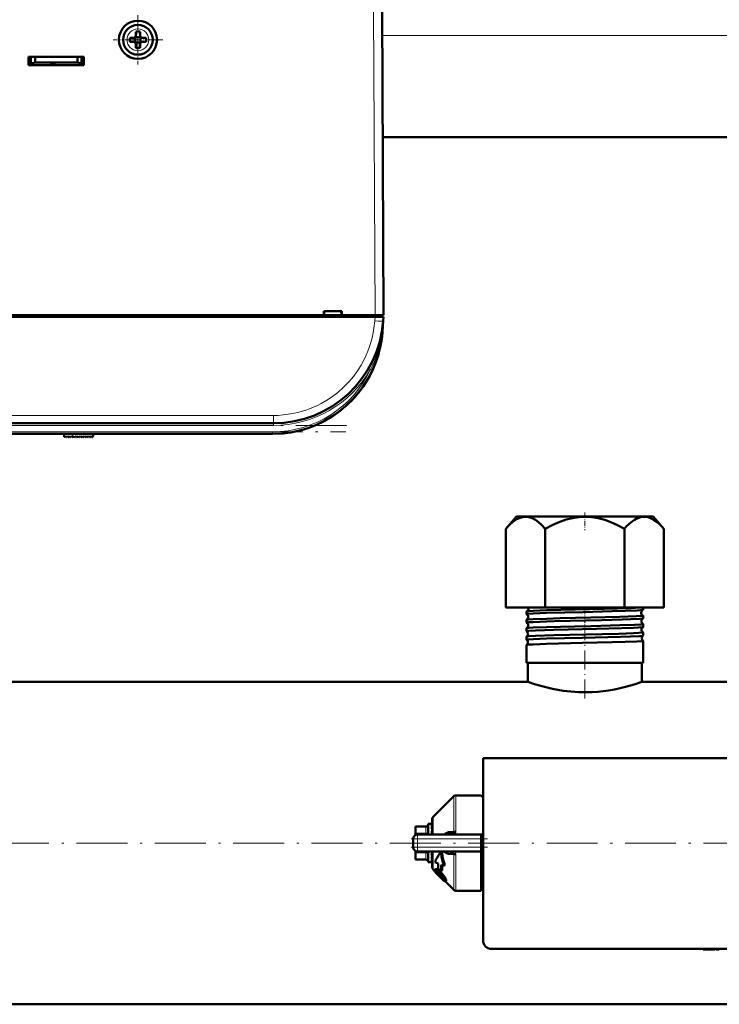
# Model space of a CAD drawing. Extents: x -1358 to 1757, y -1516 to 612.
# Tile 3 of 82: x 3 to 169, y -1511 to -1279. Entities that reach past the tile are written whole.
import ezdxf

# ---------------------------------------------------------------- set-up
doc = ezdxf.new("R2010")
doc.units = 0
doc.linetypes.add('DASHDOT', pattern=[18.5, 12, -3, 0.5, -3])

msp = doc.modelspace()

# ---------------------------------------------------------------- linework, layer by layer
at = {"color": 7, "linetype": 'DASHDOT', "lineweight": 18, "ltscale": 0.292499}
msp.add_line((31.29, -1277.67), (31.29, -1289.37), dxfattribs=at)
at = {"color": 7, "lineweight": 18}
for p, q in [((86.91, -1276.47), (87.29, -1348.52)), ((31.31, -1280.95), (31.29, -1280.95)), ((184.64, -1282.52), (88.94, -1282.52)), ((28.72, -1283.5), (28.72, -1283.52)), ((33.86, -1283.55), (33.86, -1283.52)), ((31.27, -1286.09), (31.29, -1286.09)), ((87.2, -1349.84), (87.27, -1348.92)), ((87.3, -1348.52), (87.3, -1348.92)), ((89.2, -1349.89), (89.2, -1349.84)), ((86.21, -1361.28), (86.53, -1361.43)), ((86.53, -1361.43), (86.66, -1361.49)), ((-109.68, -1372.16), (63.26, -1372.16)), ((63.26, -1372.16), (63.26, -1374.02)), ((63.26, -1374.52), (-109.68, -1374.52)), ((63.26, -1374.52), (63.26, -1374.02)), ((-109.51, -1376.02), (63.09, -1376.02)), ((15.86, -1377.25), (15.8, -1376.52)), ((63.09, -1376.02), (63.09, -1376.52)), ((105.83, -1470.49), (105.83, -1462.03)), ((106.33, -1461.82), (106.33, -1470.44)), ((101, -1466.86), (101, -1471.07)), ((99.29, -1469.32), (96.79, -1469.32)), ((96.79, -1470.76), (99.29, -1470.76)), ((99.29, -1469.19), (99.29, -1469.32)), ((99.29, -1470.76), (99.29, -1469.32)), ((99.29, -1470.76), (99.29, -1471.07)), ((97.29, -1472.07), (96.29, -1472.07)), ((97.29, -1472.07), (97.29, -1471.07)), ((97.29, -1472.07), (97.29, -1474.07)), ((112.29, -1472.07), (97.29, -1472.07)), ((97.29, -1474.07), (96.29, -1474.07)), ((99.29, -1475.38), (96.79, -1475.38)), ((97.29, -1474.07), (112.29, -1474.07)), ((97.29, -1475.07), (97.29, -1474.07)), ((99.29, -1475.07), (99.29, -1475.38)), ((99.29, -1476.83), (99.29, -1475.38)), ((101, -1479.28), (101, -1475.07)), ((96.79, -1476.83), (99.29, -1476.83)), ((99.29, -1476.83), (99.29, -1476.96)), ((105.83, -1484.12), (105.83, -1475.66)), ((106.33, -1475.71), (106.33, -1484.32)), ((101.76, -1479.22), (101.6, -1479.38)), ((101.76, -1479.74), (101.67, -1479.83)), ((101.94, -1479.95), (101.8, -1480.1)), ((102.52, -1479.71), (102.36, -1479.87)), ((102.25, -1480.34), (102.11, -1480.48)), ((102.7, -1480.81), (102.55, -1480.95)), ((103.13, -1481.22), (102.98, -1481.37)), ((103.3, -1480.53), (103.14, -1480.68)), ((103.59, -1481.66), (103.48, -1481.77)), ((103.85, -1481.32), (103.7, -1481.48)), ((104.07, -1481.86), (103.92, -1482.01))]:
    msp.add_line(p, q, dxfattribs=at)
at = {"color": 7, "lineweight": 50}
for p, q in [((88.91, -1276.47), (89.29, -1348.52)), ((30.79, -1281.6), (30.79, -1282.52)), ((31.79, -1281.6), (31.79, -1282.52)), ((30.29, -1283.02), (29.37, -1283.02)), ((30.29, -1284.02), (29.37, -1284.02)), ((30.66, -1282.89), (30.64, -1282.88)), ((30.66, -1284.16), (30.64, -1284.17)), ((31.93, -1282.89), (30.66, -1282.89)), ((30.66, -1284.16), (30.66, -1282.89)), ((31.93, -1284.16), (30.66, -1284.16)), ((30.79, -1285.44), (30.79, -1284.52)), ((31.79, -1285.44), (31.79, -1284.52)), ((31.94, -1282.88), (31.93, -1282.89)), ((31.93, -1282.89), (31.93, -1284.16)), ((31.93, -1284.16), (31.94, -1284.17)), ((32.29, -1283.02), (33.21, -1283.02)), ((33.21, -1284.02), (32.29, -1284.02)), ((5.49, -1289.52), (5.49, -1287.52)), ((5.49, -1287.52), (18.49, -1287.52)), ((5.49, -1289.02), (5.99, -1289.02)), ((18.49, -1289.52), (5.49, -1289.52)), ((5.99, -1287.52), (5.99, -1289.08)), ((5.99, -1289.08), (6.99, -1288.91)), ((5.99, -1289.52), (5.99, -1289.08)), ((10.59, -1289.52), (5.99, -1289.52)), ((6.99, -1288.91), (6.99, -1287.52)), ((6.99, -1288.91), (16.99, -1288.91)), ((10.59, -1289.52), (10.59, -1289.31)), ((10.59, -1289.31), (10.59, -1289.52)), ((11.79, -1289.31), (10.59, -1289.31)), ((10.59, -1289.31), (10.59, -1289.52)), ((11.79, -1289.52), (11.79, -1289.31)), ((17.99, -1289.52), (11.79, -1289.52)), ((16.99, -1287.52), (16.99, -1288.91)), ((16.99, -1288.91), (17.99, -1289.08)), ((17.99, -1287.52), (17.99, -1289.08)), ((17.99, -1289.02), (18.49, -1289.02)), ((17.99, -1289.08), (17.99, -1289.52)), ((18.49, -1287.52), (18.49, -1289.52)), ((184.51, -1306.52), (89.07, -1306.52)), ((89.18, -1326.52), (89.17, -1325.97)), ((75.14, -1348.52), (75.14, -1347.52)), ((75.14, -1347.52), (79.44, -1347.52)), ((75.29, -1347.52), (75.23, -1348.52)), ((75.29, -1347.52), (75.23, -1348.52)), ((79.29, -1347.52), (79.36, -1348.52)), ((79.44, -1347.52), (79.44, -1348.52)), ((87.27, -1348.92), (-133.69, -1348.92)), ((-19.56, -1348.52), (75.14, -1348.52)), ((75.14, -1348.52), (75.23, -1348.52)), ((75.19, -1348.52), (79.39, -1348.52)), ((79.35, -1348.52), (75.23, -1348.52)), ((79.36, -1348.52), (79.44, -1348.52)), ((79.44, -1348.52), (87.29, -1348.52)), ((87.27, -1348.92), (89.26, -1348.92)), ((87.29, -1348.52), (89.29, -1348.52)), ((87.3, -1348.52), (88.99, -1348.52)), ((88.99, -1348.92), (88.99, -1348.52)), ((89.2, -1349.84), (89.02, -1352.34)), ((89.26, -1348.92), (89.2, -1349.84)), ((87.41, -1359.7), (87.41, -1359.7)), ((87.41, -1359.7), (87.41, -1359.71)), ((86.13, -1362.56), (86.28, -1362.28)), ((86.13, -1362.56), (86.18, -1362.48)), ((79.22, -1370.92), (79.28, -1370.86)), ((79.36, -1370.8), (79.23, -1370.9)), ((79.42, -1370.75), (79.43, -1370.74)), ((80.8, -1369.56), (80.82, -1369.54)), ((79.22, -1370.92), (79.22, -1370.91)), ((63.26, -1374.02), (-109.68, -1374.02)), ((63.09, -1376.52), (-109.51, -1376.52)), ((13.84, -1377.11), (13.79, -1376.52)), ((14.01, -1377.17), (14.16, -1377.02)), ((14.16, -1377.02), (14.3, -1377.23)), ((14.46, -1377.24), (14.67, -1377.02)), ((14.67, -1377.02), (14.81, -1377.23)), ((14.97, -1377.24), (15.18, -1377.02)), ((15.18, -1377.02), (15.32, -1377.23)), ((15.48, -1377.24), (15.69, -1377.02)), ((15.69, -1377.02), (15.83, -1377.23)), ((16.2, -1377.02), (15.99, -1377.24)), ((16.34, -1377.23), (16.2, -1377.02)), ((16.71, -1377.02), (16.5, -1377.24)), ((16.85, -1377.23), (16.71, -1377.02)), ((17.22, -1377.02), (17.01, -1377.24)), ((17.36, -1377.23), (17.22, -1377.02)), ((17.73, -1377.02), (17.52, -1377.24)), ((17.87, -1377.23), (17.73, -1377.02)), ((18.24, -1377.02), (18.03, -1377.24)), ((18.38, -1377.23), (18.24, -1377.02)), ((18.75, -1377.02), (18.54, -1377.24)), ((18.89, -1377.23), (18.75, -1377.02)), ((19.26, -1377.02), (19.05, -1377.24)), ((19.4, -1377.23), (19.26, -1377.02)), ((19.77, -1377.02), (19.56, -1377.24)), ((19.91, -1377.23), (19.77, -1377.02)), ((20.28, -1377.02), (20.07, -1377.24)), ((20.42, -1377.22), (20.28, -1377.02)), ((20.75, -1377.02), (20.58, -1377.22)), ((20.79, -1376.52), (20.75, -1377.02)), ((120.66, -1396.02), (118.11, -1398.89)), ((150.94, -1396.02), (120.66, -1396.02)), ((152.92, -1396.02), (150.94, -1396.02)), ((152.92, -1396.02), (155.47, -1398.89)), ((118.11, -1417.52), (118.11, -1398.89)), ((127.45, -1417.52), (127.45, -1398.89)), ((146.13, -1417.52), (146.13, -1398.89)), ((155.47, -1417.52), (155.47, -1398.89)), ((118.11, -1417.52), (127.45, -1417.52)), ((123.03, -1419.04), (123.03, -1418.41)), ((127.45, -1417.52), (146.13, -1417.52)), ((146.13, -1417.52), (155.47, -1417.52)), ((150.55, -1418.03), (150.55, -1417.52)), ((150.55, -1420.05), (150.55, -1419.4)), ((123.03, -1421.06), (123.03, -1420.39)), ((150.55, -1422.07), (150.55, -1421.39)), ((123.03, -1423.08), (123.03, -1422.38)), ((150.55, -1424.09), (150.55, -1423.37)), ((123.03, -1425.1), (123.03, -1424.36)), ((123.03, -1430.52), (123.03, -1426.33)), ((150.55, -1430.52), (150.55, -1425.34)), ((123.61, -1430.52), (123.03, -1430.52)), ((123.34, -1435.02), (123.34, -1430.52)), ((150.55, -1430.52), (123.61, -1430.52)), ((150.24, -1435.02), (150.24, -1430.52)), ((123.34, -1435.02), (0.94, -1435.02)), ((272.64, -1435.02), (150.24, -1435.02)), ((196.79, -1453.07), (112.79, -1453.07)), ((112.79, -1453.07), (112.79, -1496.07)), ((101, -1466.86), (105.83, -1462.03)), ((106.33, -1461.82), (112.29, -1461.82)), ((112.29, -1462), (112.29, -1461.82)), ((112.79, -1462), (112.29, -1462)), ((100.79, -1471.07), (100.79, -1467.36)), ((96.79, -1469.19), (96.79, -1469.32)), ((99.29, -1469.19), (96.79, -1469.19)), ((96.79, -1470.76), (96.79, -1469.32)), ((96.79, -1470.76), (96.79, -1471.21)), ((99.79, -1468.57), (99.79, -1471.07)), ((100.62, -1468.57), (99.79, -1468.57)), ((100.61, -1468.57), (100.62, -1468.57)), ((100.79, -1468.57), (100.61, -1468.57)), ((100.79, -1468.72), (100.61, -1468.72)), ((100.79, -1469.14), (100.61, -1469.14)), ((100.79, -1469.81), (100.61, -1469.81)), ((100.79, -1470.69), (100.61, -1470.69)), ((100.79, -1470.22), (100.77, -1470.69)), ((100.79, -1469.54), (100.78, -1469.81)), ((100.79, -1469.62), (100.78, -1469.81)), ((100.78, -1469.66), (100.79, -1469.69)), ((100.78, -1470.47), (100.79, -1470.53)), ((104.43, -1470.5), (105.83, -1470.49)), ((96.29, -1474.07), (96.29, -1472.07)), ((96.44, -1471.55), (96.45, -1471.53)), ((97.29, -1471.07), (112.29, -1471.07)), ((100.74, -1471.07), (100.79, -1470.8)), ((100.79, -1471.01), (100.79, -1471.07)), ((104.63, -1471.07), (104.61, -1471.07)), ((112.29, -1471.07), (112.29, -1472.07)), ((112.29, -1471.07), (112.79, -1471.07)), ((112.29, -1472.07), (112.29, -1474.07)), ((96.44, -1474.6), (96.45, -1474.61)), ((96.79, -1475.02), (96.79, -1474.94)), ((96.79, -1475.38), (96.79, -1475.02)), ((96.79, -1476.83), (96.79, -1475.38)), ((97.29, -1475.07), (112.29, -1475.07)), ((99.79, -1475.07), (99.79, -1475.32)), ((99.79, -1475.32), (99.79, -1477.57)), ((100.75, -1475.32), (100.79, -1475.13)), ((100.79, -1475.68), (100.76, -1475.29)), ((100.79, -1475.55), (100.77, -1475.23)), ((100.79, -1478.79), (100.79, -1475.07)), ((103.1, -1475.32), (102.86, -1475.07)), ((104.63, -1475.07), (104.61, -1475.07)), ((112.29, -1474.07), (112.29, -1475.07)), ((112.29, -1484.32), (112.29, -1475.07)), ((96.79, -1476.83), (96.79, -1476.96)), ((99.29, -1476.96), (96.79, -1476.96)), ((100.72, -1477.57), (99.79, -1477.57)), ((100.79, -1475.96), (100.61, -1475.96)), ((100.79, -1476.73), (100.61, -1476.73)), ((100.79, -1477.27), (100.61, -1477.27)), ((100.79, -1477.54), (100.61, -1477.54)), ((100.79, -1476.25), (100.78, -1476.1)), ((100.79, -1476.35), (100.78, -1476.12)), ((102.2, -1477.9), (101.4, -1477.59)), ((105.83, -1475.66), (104.43, -1475.64)), ((105.83, -1475.66), (105.83, -1475.62)), ((101.39, -1479.67), (101, -1479.28)), ((101.53, -1479.24), (101.38, -1479.39)), ((101.8, -1480.1), (101.67, -1479.83)), ((102.91, -1479.69), (102.2, -1479.18)), ((103.07, -1479.53), (102.91, -1479.69)), ((102.93, -1478.18), (103.57, -1478.42)), ((103.76, -1478.24), (103.57, -1478.42)), ((101.69, -1480.12), (101.66, -1480.14)), ((101.68, -1480.12), (101.66, -1480.14)), ((102.57, -1480.97), (102.55, -1480.95)), ((102.7, -1480.81), (102.72, -1480.83)), ((103.48, -1481.77), (102.98, -1481.37)), ((103.13, -1481.22), (103.55, -1481.58)), ((105.83, -1484.12), (103.87, -1482.16)), ((104.06, -1481.99), (103.91, -1482.14)), ((112.29, -1481.59), (112.29, -1481.82)), ((112.76, -1481.59), (112.29, -1481.59)), ((106.33, -1484.32), (112.29, -1484.32)), ((112.79, -1484.14), (112.29, -1484.14)), ((114.79, -1498.07), (194.79, -1498.07)), ((164.72, -1498.07), (164.72, -1498.17)), ((166.22, -1498.17), (164.72, -1498.17)), ((166.22, -1498.07), (166.22, -1498.17)), ((166.22, -1498.17), (167.58, -1498.17)), ((167.58, -1498.07), (167.58, -1498.17)), ((167.79, -1498.17), (167.79, -1498.07)), ((167.79, -1498.17), (168.55, -1498.17)), ((416.79, -1511.12), (-143.21, -1511.12))]:
    msp.add_line(p, q, dxfattribs=at)
at = {"color": 7, "linetype": 'DASHDOT', "lineweight": 18, "ltscale": 0.2925}
msp.add_line((37.14, -1283.52), (25.44, -1283.52), dxfattribs=at)
at = {"color": 7, "linetype": 'DASHDOT', "lineweight": 18, "ltscale": 0.012015}
msp.add_line((87.3, -1348.48), (87.3, -1348.96), dxfattribs=at)
at = {"color": 7, "linetype": 'DASHDOT', "lineweight": 18}
for p, q in [((80.56, -1374.52), (-126.98, -1374.52)), ((-126.77, -1376.02), (80.35, -1376.02)), ((472.79, -1473.07), (-199.21, -1473.07))]:
    msp.add_line(p, q, dxfattribs=at)
at = {"color": 7, "linetype": 'DASHDOT', "lineweight": 18, "ltscale": 0.028003}
msp.add_line((15.87, -1377.37), (15.78, -1376.26), dxfattribs=at)
at = {"color": 7, "linetype": 'DASHDOT', "lineweight": 18, "ltscale": 0.103619}
msp.add_line((136.79, -1395.09), (136.79, -1399.24), dxfattribs=at)
at = {"color": 7, "linetype": 'DASHDOT', "lineweight": 18, "ltscale": 0.042801}
msp.add_line((136.79, -1419.09), (136.79, -1417.38), dxfattribs=at)
at = {"color": 7, "linetype": 'DASHDOT', "lineweight": 18, "ltscale": 0.047443}
msp.add_line((136.79, -1421.13), (136.79, -1419.23), dxfattribs=at)
at = {"color": 7, "linetype": 'DASHDOT', "lineweight": 18, "ltscale": 0.048502}
msp.add_line((136.79, -1423.15), (136.79, -1421.21), dxfattribs=at)
at = {"color": 7, "linetype": 'DASHDOT', "lineweight": 18, "ltscale": 0.049722}
msp.add_line((136.79, -1425.18), (136.79, -1423.19), dxfattribs=at)
at = {"color": 7, "linetype": 'DASHDOT', "lineweight": 18, "ltscale": 0.37103}
msp.add_line((136.79, -1438.94), (136.79, -1424.1), dxfattribs=at)
at = {"color": 7, "linetype": 'DASHDOT', "lineweight": 18, "ltscale": 0.45}
msp.add_line((95.79, -1472.07), (113.79, -1472.07), dxfattribs=at)
at = {"color": 7, "linetype": 'DASHDOT', "lineweight": 18, "ltscale": 0.060016}
msp.add_line((97.29, -1471.87), (97.29, -1474.27), dxfattribs=at)
at = {"color": 7, "linetype": 'DASHDOT', "lineweight": 18, "ltscale": 0.450015}
msp.add_line((113.79, -1474.07), (95.79, -1474.07), dxfattribs=at)
at = {"color": 7, "lineweight": 18}
for points in [[(63.26, -1372.16), (64.4, -1372.14), (65.57, -1372.05), (67.29, -1371.82), (69.04, -1371.46), (70.89, -1370.92), (71.82, -1370.59), (72.74, -1370.21), (73.65, -1369.8), (74.55, -1369.34), (75.9, -1368.56), (77.22, -1367.69), (78.49, -1366.71), (79.83, -1365.52), (81.09, -1364.23), (82.24, -1362.86), (83.27, -1361.41), (83.98, -1360.27), (84.62, -1359.11), (85.19, -1357.92), (85.57, -1357.02), (85.91, -1356.11), (86.27, -1354.97), (86.58, -1353.84), (86.83, -1352.68), (87.02, -1351.54), (87.2, -1349.84)], [(103.46, -1471.07), (103.72, -1470.8), (104.02, -1470.6), (104.22, -1470.53), (104.43, -1470.5)], [(106.1, -1471.07), (106.24, -1470.84), (106.32, -1470.58), (106.33, -1470.44)], [(104.43, -1475.64), (104.17, -1475.6), (103.92, -1475.49), (103.67, -1475.31), (103.46, -1475.07)], [(105.83, -1475.62), (105.81, -1475.51), (105.7, -1475.37)]]:
    msp.add_lwpolyline(points, dxfattribs=at)
at = {"color": 7, "lineweight": 50}
for points in [[(118.11, -1398.89), (118.99, -1397.97), (119.81, -1397.26), (120.59, -1396.74), (121.33, -1396.37), (122.09, -1396.15), (122.84, -1396.08), (123.58, -1396.17), (124.35, -1396.42), (125.13, -1396.83), (125.86, -1397.35), (126.63, -1398.03), (127.45, -1398.89)], [(127.45, -1398.89), (129.21, -1397.97), (130.86, -1397.26), (132.41, -1396.74), (133.9, -1396.37), (135.41, -1396.15), (136.91, -1396.08), (138.4, -1396.17), (139.93, -1396.42), (141.5, -1396.83), (142.95, -1397.35), (144.49, -1398.03), (146.13, -1398.89)], [(150.99, -1396.09), (150.46, -1396.1), (149.91, -1396.19), (149.37, -1396.37), (148.95, -1396.55), (148.52, -1396.79), (147.63, -1397.43), (146.67, -1398.31), (146.13, -1398.89)], [(150.99, -1396.09), (151.71, -1396.2), (152.45, -1396.45), (153.2, -1396.86), (154, -1397.44), (154.84, -1398.22), (155.47, -1398.89)], [(123.03, -1419.04), (123.03, -1419.04), (123.04, -1419.03), (123.05, -1419.03), (123.1, -1419.01), (123.61, -1418.95)], [(123.05, -1418.39), (123.15, -1418.37), (123.61, -1418.32)], [(123.61, -1418.32), (124.61, -1418.26), (127.71, -1418.14), (134.48, -1417.97), (141.33, -1417.81), (147.7, -1417.62), (149.78, -1417.52)], [(123.61, -1418.95), (124.6, -1418.89), (127.71, -1418.77), (136.39, -1418.55), (143.23, -1418.38), (146.38, -1418.29), (149.16, -1418.18), (150.05, -1418.12), (150.44, -1418.07), (150.53, -1418.05)], [(123.61, -1420.3), (124.61, -1420.24), (127.72, -1420.13), (130.95, -1420.04), (138.22, -1419.86), (145.09, -1419.69), (148.92, -1419.56), (150.08, -1419.49), (150.5, -1419.43), (150.53, -1419.42), (150.54, -1419.41), (150.55, -1419.41), (150.55, -1419.4)], [(123.03, -1421.06), (123.03, -1421.06), (123.04, -1421.05), (123.05, -1421.04), (123.09, -1421.03), (123.61, -1420.97)], [(123.05, -1420.38), (123.15, -1420.35), (123.61, -1420.3)], [(123.61, -1420.97), (124.6, -1420.91), (127.71, -1420.79), (129.53, -1420.73), (140.83, -1420.46), (145.63, -1420.33), (147.64, -1420.26), (149.7, -1420.17), (150.45, -1420.09), (150.54, -1420.07)], [(123.61, -1422.28), (124.6, -1422.22), (127.71, -1422.11), (134.38, -1421.94), (138.28, -1421.85), (145.07, -1421.68), (148.49, -1421.56), (150.07, -1421.47), (150.47, -1421.42), (150.53, -1421.4), (150.55, -1421.39), (150.55, -1421.39), (150.55, -1421.39)], [(123.03, -1423.08), (123.03, -1423.08), (123.04, -1423.07), (123.05, -1423.06), (123.1, -1423.05), (123.61, -1422.99)], [(123.04, -1422.36), (123.06, -1422.35), (123.14, -1422.34), (123.61, -1422.28)], [(123.04, -1424.34), (123.06, -1424.33), (123.13, -1424.32), (123.61, -1424.26)], [(123.61, -1422.99), (125.14, -1422.9), (129.46, -1422.76), (139.53, -1422.51), (145.44, -1422.36), (148.36, -1422.25), (149.44, -1422.2), (150.37, -1422.12), (150.51, -1422.1), (150.54, -1422.08)], [(123.61, -1424.26), (125.14, -1424.18), (129.47, -1424.04), (140.86, -1423.77), (144.8, -1423.66), (148.29, -1423.55), (149.53, -1423.49), (150.43, -1423.41), (150.51, -1423.39), (150.54, -1423.38), (150.55, -1423.37), (150.55, -1423.37), (150.55, -1423.37)], [(123.61, -1425.01), (124.61, -1424.95), (127.72, -1424.83), (136.22, -1424.61), (145.21, -1424.39), (147.57, -1424.31), (149.7, -1424.21), (150.41, -1424.14), (150.52, -1424.12), (150.54, -1424.1)], [(123.03, -1425.1), (123.03, -1425.1), (123.04, -1425.09), (123.05, -1425.09), (123.1, -1425.07), (123.61, -1425.01)], [(123.04, -1426.32), (123.06, -1426.31), (123.13, -1426.29), (123.61, -1426.24)], [(123.61, -1426.24), (124.61, -1426.18), (127.72, -1426.06), (136.23, -1425.85), (143.24, -1425.68), (146.31, -1425.6), (149.05, -1425.49), (150.07, -1425.43), (150.38, -1425.39), (150.53, -1425.36), (150.54, -1425.35), (150.55, -1425.35), (150.55, -1425.35), (150.55, -1425.34)], [(150.24, -1435.02), (148.44, -1435.62), (146.38, -1436.21), (145.15, -1436.51), (143.8, -1436.8), (142.37, -1437.04), (141.13, -1437.22), (139.85, -1437.35), (138.56, -1437.44), (137.26, -1437.48), (135.37, -1437.45), (133.51, -1437.33), (131.7, -1437.12), (130.39, -1436.91), (129.14, -1436.67), (127.55, -1436.3), (126.13, -1435.92), (124.94, -1435.56), (123.34, -1435.02)], [(104.43, -1470.5), (104.39, -1470.68), (104.31, -1470.84), (104.2, -1470.97), (104.07, -1471.05), (103.94, -1471.07)], [(105.83, -1470.49), (105.83, -1470.54), (105.8, -1470.65), (105.72, -1470.76), (105.61, -1470.84), (105.34, -1470.97), (105.11, -1471.03), (104.63, -1471.07)], [(102.85, -1475.07), (102.97, -1476.22), (103.22, -1477.33), (103.57, -1478.42)], [(103.1, -1475.32), (103.23, -1476.31), (103.45, -1477.29), (103.76, -1478.24)], [(104.43, -1475.64), (104.39, -1475.47), (104.31, -1475.31), (104.2, -1475.18), (104.07, -1475.1), (103.94, -1475.07)], [(101.02, -1479.31), (101.11, -1479.49), (101.3, -1479.74), (101.66, -1480.14)], [(101.35, -1479.54), (101.35, -1479.43), (101.38, -1479.39)], [(101.85, -1480.31), (101.55, -1479.95), (101.38, -1479.65), (101.35, -1479.54)], [(101.38, -1479.39), (101.42, -1479.37), (101.54, -1479.36), (101.6, -1479.38)], [(101.53, -1479.24), (101.58, -1479.21), (101.63, -1479.21), (101.76, -1479.22)], [(101.6, -1479.38), (101.95, -1479.54), (102.36, -1479.87)], [(101.68, -1479.76), (101.71, -1479.74), (101.74, -1479.74), (101.83, -1479.76)], [(101.76, -1479.22), (102.02, -1479.34), (102.34, -1479.56), (102.52, -1479.71)], [(101.83, -1479.76), (101.96, -1479.83), (102.2, -1480), (102.35, -1480.12)], [(103.1, -1481.57), (102.45, -1480.94), (101.85, -1480.31)], [(103.6, -1481.79), (103.59, -1481.8), (103.57, -1481.8), (103.55, -1481.8), (103.48, -1481.77)], [(103.86, -1482.16), (103.79, -1482.14), (103.58, -1482)], [(103.7, -1481.48), (103.84, -1481.75), (103.92, -1482.01)], [(103.85, -1481.32), (104.02, -1481.69), (104.07, -1481.86)], [(103.92, -1482.01), (103.93, -1482.08), (103.93, -1482.11), (103.91, -1482.14)], [(104.07, -1481.86), (104.08, -1481.95), (104.06, -1481.99), (104.06, -1481.99)]]:
    msp.add_lwpolyline(points, dxfattribs=at)
msp.add_circle((31.29, -1283.52), 4.5, dxfattribs=at)
for centre, radius, start, end in [((31.29, -1283.52), 3.5, 90, 360), ((31.29, -1283.52), 3.5, 360, 90), ((30.29, -1282.52), 0.5, 270, 360), ((31.29, -1298.73), 17.14, 89.9996, 91.6715), ((31.29, -1298.69), 17.1, 88.3267, 90.0022), ((32.29, -1282.52), 0.5, 180, 270), ((46.5, -1283.52), 17.13, 178.3286, 181.6729), ((30.29, -1284.52), 0.5, 0, 90), ((32.29, -1284.52), 0.5, 90, 180), ((16.12, -1283.52), 17.1, 359.9978, 1.6733), ((16.12, -1283.52), 17.1, 358.3267, 0.0022), ((31.29, -1268.32), 17.14, 268.3285, 270.0004), ((31.29, -1268.35), 17.1, 269.9978, 271.6733), ((87.18, -1327.02), 2, 0.3, 0.7878), ((63.26, -1348.02), 26, 270, 356), ((63.09, -1350.52), 26, 270, 356), ((63.01, -1350.51), 26.08, 346.9169, 352.1515), ((62.78, -1350.49), 26.31, 352.5155, 355.9841), ((63.09, -1350.52), 26, 270, 344.3815), ((63.09, -1350.52), 26, 313.5793, 331.8315), ((63.13, -1350.54), 25.95, 332.4099, 334.5584), ((63.13, -1350.54), 25.95, 332.4099, 334.5584), ((63.37, -1350.83), 25.58, 311.6184, 312.943), ((13.94, -1377.1), 0.1, 185, 315), ((14.38, -1377.17), 0.1, 215, 315), ((14.89, -1377.17), 0.1, 215, 315), ((15.4, -1377.17), 0.1, 215, 315), ((15.91, -1377.17), 0.1, 215, 315), ((16.42, -1377.17), 0.1, 215, 315), ((16.93, -1377.17), 0.1, 215, 315), ((17.44, -1377.17), 0.1, 215, 315), ((17.95, -1377.17), 0.1, 215, 315), ((18.47, -1377.17), 0.1, 215, 315), ((18.98, -1377.17), 0.1, 215, 315), ((19.49, -1377.17), 0.1, 215, 315), ((20, -1377.17), 0.1, 215, 315), ((20.5, -1377.16), 0.1, 215, 319.585), ((123.06, -1418.42), 0.0278, 99.8888, 157.2501), ((123.05, -1419.04), 0.023, 198.497, 256.0469), ((122.76, -1417.72), 0.734, 293.8071, 1.6502), ((122.72, -1419.72), 0.735, 1.1927, 63.5307), ((122.75, -1417.72), 0.742, 1.3913, 15.2829), ((150.84, -1418.72), 0.734, 115.1355, 178.7909), ((150.84, -1418.72), 0.735, 178.3444, 244.8899), ((150.53, -1418.03), 0.0255, 281.9756, 339.4578), ((150.53, -1419.41), 0.0249, 20.7025, 78.1587), ((123.05, -1420.4), 0.0224, 103.8407, 161.4677), ((123.05, -1421.06), 0.0193, 194.9216, 251.8641), ((122.68, -1421.72), 0.736, 1.2379, 60.72), ((122.68, -1421.72), 0.736, 299.2564, 1.5602), ((122.72, -1419.72), 0.735, 296.4553, 1.5963), ((150.88, -1420.72), 0.735, 117.8637, 178.7498), ((150.88, -1420.72), 0.736, 178.3982, 242.1575), ((150.53, -1420.05), 0.021, 285.9649, 343.3265), ((150.53, -1421.39), 0.0204, 16.7452, 74.117), ((123.05, -1422.38), 0.0186, 108.0163, 164.9751), ((123.05, -1423.08), 0.0165, 191.922, 247.5699), ((122.65, -1423.72), 0.737, 1.2852, 57.7422), ((122.65, -1423.72), 0.738, 302.2299, 1.5282), ((150.92, -1422.72), 0.737, 120.753, 178.7158), ((150.92, -1422.72), 0.737, 178.4427, 239.2628), ((150.95, -1424.72), 0.738, 123.782, 178.6861), ((150.53, -1422.07), 0.0178, 290.2333, 346.6242), ((150.53, -1423.37), 0.0171, 13.4089, 69.8655), ((150.54, -1424.09), 0.0155, 294.6871, 349.4179), ((123.05, -1424.36), 0.0159, 112.3224, 168.044), ((123.05, -1425.1), 0.0146, 189.5149, 243.0417), ((123.05, -1426.33), 0.0139, 116.7621, 170.5487), ((122.61, -1425.72), 0.738, 1.3095, 54.6448), ((122.61, -1425.72), 0.738, 305.3337, 1.4982), ((150.95, -1424.72), 0.738, 178.4747, 236.2295), ((150.54, -1425.35), 0.0149, 10.7315, 65.4101), ((106.33, -1462.52), 0.7, 90, 135.0001), ((101.49, -1467.36), 0.7, 134.9999, 180), ((99.29, -1468.69), 0.5, 270, 0), ((108.35, -1471.74), 7.97, 161.514, 166.0431), ((121.41, -1474.95), 21.23, 166.2469, 168.4153), ((102.63, -1469.82), 2.12, 149.937, 161.4377), ((97.29, -1472.07), 1, 90, 180), ((97.3, -1472.07), 1.01, 166.244, 179.8165), ((97.29, -1474.07), 1, 180, 270), ((74.19, -1469.95), 27.1, 347.1687, 348.5557), ((104.6, -1478.11), 3.03, 82.3564, 89.3919), ((104.76, -1476.99), 1.9, 70.7218, 82.4764), ((105.08, -1476.13), 0.984, 50.4733, 72.0027), ((99.29, -1477.46), 0.5, 360, 90), ((89.75, -1473.51), 11.33, 343.5128, 347.0112), ((97.45, -1475.8), 3.49, 335.1832, 343.3292), ((100.72, -1477.42), 0.155, 270.6792, 298.2527), ((101.49, -1478.79), 0.7, 180, 225), ((101.75, -1479.81), 0.0844, 142.2281, 195.7671), ((102.74, -1479.38), 0.981, 203.2204, 215.8096), ((105.31, -1477.55), 4.13, 215.4797, 222.3545), ((128.37, -1478.48), 26.18, 178.7392, 181.523), ((97.43, -1485.37), 7.39, 39.3275, 48.0594), ((97.7, -1485.08), 7.21, 39.1321, 48.0819), ((130.99, -1479.19), 28.08, 177.9317, 181.0127), ((130.9, -1479.35), 27.82, 177.7164, 180.3616), ((105.19, -1477.67), 4.18, 215.657, 222.4501), ((110.39, -1473.05), 11.13, 221.9286, 225.2511), ((110.47, -1472.97), 11.04, 221.8785, 225.2264), ((97.98, -1484.96), 6.52, 42.4528, 47.9041), ((113.77, -1469.77), 15.84, 224.9939, 227.0554), ((113.72, -1469.83), 15.56, 224.9836, 227.0806), ((97.37, -1485.63), 7.42, 39.484, 43.089), ((98.78, -1484.48), 5.6, 35.2108, 39.5692), ((107.98, -1476.52), 7.03, 226.012, 231.2417), ((98.93, -1484.22), 5.5, 29.9208, 40.0187), ((99.13, -1484), 5.42, 29.6206, 39.8675), ((101.16, -1482.82), 2.7, 28.5022, 35.6368), ((102.89, -1481.9), 0.739, 13.9092, 29.7326), ((103.53, -1481.75), 0.0808, 328.1442, 19.7741), ((103.87, -1482.09), 0.0613, 264.0848, 312.0786), ((111.79, -1481.82), 1, 1.0945, 60.0009), ((106.33, -1483.62), 0.7, 224.9999, 270), ((114.79, -1496.07), 2, 179.9994, 269.9994)]:
    msp.add_arc(centre, radius, start, end, dxfattribs=at)
at = {"color": 7, "lineweight": 18}
for centre, radius, start, end in [((31.29, -1283.52), 2.57, 90, 179.4706), ((31.29, -1283.52), 2.57, 360, 89.4706), ((31.29, -1283.52), 2.57, 180, 269.4706), ((31.29, -1283.52), 2.57, 270, 359.4706), ((38.06, -1346.26), 51.26, 353.1467, 355.997), ((63.14, -1349.28), 26, 332.501, 353.1573), ((63.09, -1350.52), 25.5, 270, 335.0403), ((63.26, -1348.02), 26.5, 270, 329.9738), ((105.26, -1475.74), 1.07, 20.5241, 38.5885), ((105.35, -1475.7), 0.975, 359.9298, 20.3824), ((113.62, -1485.41), 5.04, 99.4185, 105.2335)]:
    msp.add_arc(centre, radius, start, end, dxfattribs=at)
for centre, major_axis, ratio, start_param, end_param in [((87.2, -1349.7), (2, -0.14), 0.069587, 4.717255, 6.283185), ((88.53, -1352.3), (0.499, -0.035), 0.174703, 5.772824, 6.282083), ((99.29, -1468.89), (0.5, 0), 0.866025, 4.712389, 6.283185), ((99.29, -1470.33), (0.5, 0), 0.866025, 4.712389, 6.283185), ((99.29, -1475.82), (0.5, 0), 0.866025, 0, 1.570796), ((99.29, -1477.26), (0.5, 0), 0.866025, 0, 1.570796), ((111.79, -1481.77), (1, 0), 0.993448, 0.019286, 1.047213)]:
    msp.add_ellipse(centre, major_axis=major_axis, ratio=ratio, start_param=start_param, end_param=end_param, dxfattribs=at)
at = {"color": 7, "lineweight": 50}
for centre, major_axis, ratio, start_param, end_param in [((100.7, -1471.88), (-0.12, -3.31), 0.202133, 3.189895, 3.45), ((106.33, -1470.6), (0.7, 0), 0.234012, 1.570796, 2.356196), ((249.36, -1344.83), (148.2, 134.83), 0.055003, 2.933543, 3.01653), ((100.7, -1474.24), (-0.19, -3.33), 0.196372, 0.14867, 0.408775), ((106.33, -1475.54), (-0.7, 0), 0.234017, 0.785397, 1.570796)]:
    msp.add_ellipse(centre, major_axis=major_axis, ratio=ratio, start_param=start_param, end_param=end_param, dxfattribs=at)

doc.saveas('drawing.dxf')
